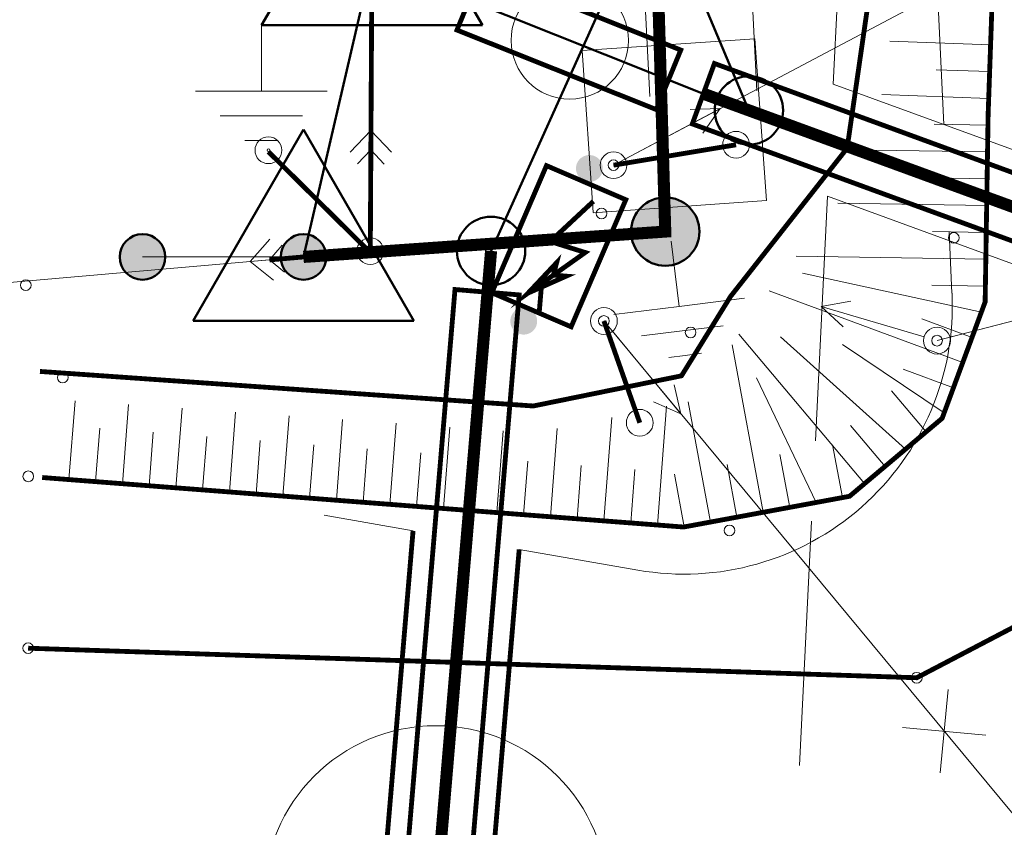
# Model space of a CAD drawing. Header units: millimetres. Extents: x 0 to 1188, y 0 to 841.
# Tile 22 of 76: x 118 to 155, y 637 to 668. Entities that reach past the tile are written whole.
import ezdxf

# ---------------------------------------------------------------- set-up
doc = ezdxf.new("R2010")
doc.units = ezdxf.units.MM
for name, pattern in [('K5LT32789', [0]), ('K5LT32797', [0]), ('K5LT32807', [2, 1, -1]), ('K5LT32809', [0]), ('K5LT32813', [0]), ('K5LT32824', [0]), ('K5LT32825', [0.95, 0.2, -0.75]), ('K5LT32826', [1, 0.5, -0.5]), ('K5LT32827', [0]), ('K5LT_BASIC', [0]), ('K5LT_THIN', [0]), ('K5LT_THIN_INCLUDED_TO_HATCHING', [0])]:
    doc.linetypes.add(name, pattern=pattern)
doc.layers.add('Системный слой', color=7, linetype='Continuous')
doc.styles.add('KDIMTEXTSTYLE', font='GOST_AU.SHX', dxfattribs={"width": 0.96, "oblique": 15, "height": 5})
doc.dimstyles.new('KDIMSTYLE (0.00)', dxfattribs={"dimtxt": 5, "dimasz": 1, "dimexe": 2, "dimexo": 0, "dimgap": 1, "dimtad": 1, "dimlfac": 500, "dimtxsty": 'KDIMTEXTSTYLE', "dimsah": 1, "dimcen": 0, "dimdle": 1, "dimadec": 0, "dimazin": 0, "dimtfac": 0.667, "dimtmove": 0, "dimatfit": 3, "dimfxl": 1, "dimtvp": 1, "dimtolj": 1, "dimtzin": 0, "dimarcsym": 0})

# ---------------------------------------------------------------- blocks, each defined once
blk = doc.blocks.new('KDIMARROW_03')
at = {"layer": 'Системный слой', "color": 0, "linetype": 'K5LT_THIN', "lineweight": 18}
for p, q in [((-1.061, -1.061), (1.061, 1.061)), ((0, 0), (-1, 0)), ((0, 0), (2, 0))]:
    blk.add_line(p, q, dxfattribs=at)
blk = doc.blocks.new('U15')
at = {"layer": 'Системный слой', "color": 7, "linetype": 'K5LT32813', "lineweight": 18}
blk.add_line((140.127, 662.105), (154.104, 669.514), dxfattribs=at)
blk = doc.blocks.new('U18')
at = {"layer": 'Системный слой', "color": 7, "linetype": 'K5LT32813', "lineweight": 18}
for p, q in [((165.138, 625.698), (139.769, 656.296)), ((152.308, 639.446), (152.598, 642.549)), ((154.005, 640.852), (150.902, 641.142))]:
    blk.add_line(p, q, dxfattribs=at)
blk = doc.blocks.new('U19')
at = {"layer": 'Системный слой', "color": 7, "linetype": 'K5LT32813', "lineweight": 18}
blk.add_line((152.185, 655.563), (168.013, 659.686), dxfattribs=at)
blk = doc.blocks.new('U32')
at = {"layer": 'Системный слой', "color": 11, "linetype": 'K5LT32824', "lineweight": 18, "true_color": 0xff8040}
for p, q in [((147.658, 651.829), (148.106, 660.946)), ((147.061, 639.716), (147.51, 648.833)), ((146.465, 627.602), (146.914, 636.719)), ((145.038, 626.419), (145.087, 627.418)), ((147.036, 626.32), (145.038, 626.419)), ((145.868, 615.489), (146.317, 624.606))]:
    blk.add_line(p, q, dxfattribs=at)
blk = doc.blocks.new('U39')
at = {"layer": 'Системный слой', "color": 1, "linetype": 'K5LT32809', "lineweight": 18, "true_color": 0xff0000}
for p, q in [((152.444, 663.618), (151.916, 674.676)), ((132.172, 668.838), (131.939, 673.723)), ((152.743, 657.332), (152.634, 659.62)), ((129.341, 649.049), (132.656, 648.469)), ((136.612, 647.778), (141.033, 647.005))]:
    blk.add_line(p, q, dxfattribs=at)
blk.add_arc((142.755, 656.856), 10, 260.0861, 2.7315, dxfattribs=at)
blk = doc.blocks.new('U95')
at = {"layer": 'Системный слой'}
h = blk.add_hatch(color=7, dxfattribs=at)
h.paths.add_polyline_path([(142.056, 659.63), (141.536, 660.794), (141.478, 660.766), (141.422, 660.736), (141.367, 660.703), (141.314, 660.667), (141.263, 660.628), (141.214, 660.587), (141.167, 660.544), (141.123, 660.498), (141.08, 660.45), (141.04, 660.401), (141.003, 660.349), (140.968, 660.295), (140.936, 660.24), (140.907, 660.183), (140.881, 660.125), (140.858, 660.065), (140.837, 660.005), (140.82, 659.943), (140.806, 659.881), (140.795, 659.818), (140.787, 659.755), (140.782, 659.691), (140.781, 659.627), (140.783, 659.563), (140.788, 659.5), (140.796, 659.436), (140.807, 659.373), (140.821, 659.311), (140.839, 659.25), (140.859, 659.189), (140.883, 659.13), (140.909, 659.072), (140.939, 659.015), (140.971, 658.96), (141.006, 658.906), (141.043, 658.855), (141.083, 658.805), (141.126, 658.757), (141.171, 658.712), (141.218, 658.669), (141.267, 658.628), (141.318, 658.59), (141.371, 658.554), (141.426, 658.521), (141.482, 658.491), (141.54, 658.464), (141.599, 658.439), (141.659, 658.418), (141.72, 658.4), (141.782, 658.384), (141.845, 658.372), (141.908, 658.363), (141.972, 658.357), (142.036, 658.355), (142.099, 658.355), (142.163, 658.359), (142.227, 658.366), (142.29, 658.376), (142.352, 658.389), (142.414, 658.406), (142.475, 658.425), (142.535, 658.448), (142.572, 658.464)])
h.paths.add_polyline_path([(142.748, 660.7), (142.694, 660.734), (142.637, 660.764), (142.58, 660.792), (142.521, 660.817), (142.461, 660.838), (142.4, 660.857), (142.338, 660.873), (142.275, 660.885), (142.212, 660.895), (142.149, 660.901), (142.085, 660.904), (142.021, 660.904), (141.957, 660.901), (141.894, 660.894), (141.831, 660.884), (141.768, 660.872), (141.706, 660.856), (141.645, 660.837), (141.585, 660.815), (141.536, 660.794), (142.056, 659.63), (142.572, 658.464), (142.63, 658.491), (142.686, 658.521), (142.741, 658.554), (142.794, 658.59), (142.845, 658.628), (142.894, 658.669), (142.941, 658.712), (142.986, 658.757), (143.028, 658.805), (143.068, 658.855), (143.106, 658.906), (143.141, 658.96), (143.173, 659.015), (143.202, 659.072), (143.229, 659.13), (143.252, 659.189), (143.273, 659.25), (143.291, 659.311), (143.305, 659.373), (143.316, 659.436), (143.324, 659.5), (143.329, 659.563), (143.331, 659.627), (143.329, 659.691), (143.325, 659.755), (143.317, 659.818), (143.306, 659.881), (143.292, 659.943), (143.274, 660.005), (143.254, 660.065), (143.231, 660.125), (143.204, 660.183), (143.175, 660.24), (143.143, 660.295), (143.109, 660.349), (143.071, 660.401), (143.031, 660.45), (142.989, 660.498), (142.944, 660.544), (142.898, 660.587), (142.849, 660.628), (142.797, 660.667)])
at = {"layer": 'Системный слой', "color": 7, "linetype": 'K5LT_BASIC', "lineweight": 50}
blk.add_circle((142.056, 659.63), 1.275, dxfattribs=at)
blk = doc.blocks.new('U158')
at = {"layer": 'Системный слой', "color": 7, "linetype": 'K5LT_THIN', "lineweight": 18}
for p, q in [((142.271, 659.274), (142.574, 656.84)), ((142.574, 656.84), (145.009, 657.143)), ((142.574, 656.84), (140.14, 656.536)), ((142.688, 655.927), (141.166, 655.737)), ((142.688, 655.927), (144.21, 656.117)), ((142.802, 655.014), (143.41, 655.09)), ((142.802, 655.014), (142.193, 654.938))]:
    blk.add_line(p, q, dxfattribs=at)
blk = doc.blocks.new('U196')
at = {"layer": 'Системный слой', "color": 7, "linetype": 'K5LT32797', "lineweight": 18}
blk.add_circle((140.127, 662.105), 0.5, dxfattribs=at)
blk = doc.blocks.new('U197')
at = {"layer": 'Системный слой', "color": 7, "linetype": 'K5LT32797', "lineweight": 18}
for p, q in [((140.569, 662.339), (144.103, 664.213)), ((144.103, 664.213), (142.986, 664.186)), ((144.103, 664.213), (143.454, 663.303))]:
    blk.add_line(p, q, dxfattribs=at)
blk = doc.blocks.new('U198')
at = {"layer": 'Системный слой', "color": 7, "linetype": 'K5LT32797', "lineweight": 18}
blk.add_circle((144.696, 662.866), 0.5, dxfattribs=at)
blk = doc.blocks.new('U199')
at = {"layer": 'Системный слой', "color": 7, "linetype": 'K5LT32797', "lineweight": 18}
blk.add_circle((152.185, 655.563), 0.5, dxfattribs=at)
blk = doc.blocks.new('U200')
at = {"layer": 'Системный слой', "color": 7, "linetype": 'K5LT32797', "lineweight": 18}
for p, q in [((156.54, 656.697), (155.446, 656.929)), ((152.669, 655.689), (156.54, 656.697)), ((156.54, 656.697), (155.698, 655.961))]:
    blk.add_line(p, q, dxfattribs=at)
blk = doc.blocks.new('U201')
at = {"layer": 'Системный слой', "color": 7, "linetype": 'K5LT32797', "lineweight": 18}
for p, q in [((147.87, 656.839), (148.971, 657.034)), ((151.706, 655.704), (147.87, 656.839)), ((147.87, 656.839), (148.687, 656.075))]:
    blk.add_line(p, q, dxfattribs=at)
blk = doc.blocks.new('U205')
at = {"layer": 'Системный слой', "color": 7, "linetype": 'K5LT32797', "lineweight": 18}
blk.add_circle((139.769, 656.296), 0.5, dxfattribs=at)
blk = doc.blocks.new('U206')
at = {"layer": 'Системный слой', "color": 7, "linetype": 'K5LT32797', "lineweight": 18}
for p, q in [((140.088, 655.911), (142.641, 652.832)), ((142.641, 652.832), (142.388, 653.921)), ((142.641, 652.832), (141.618, 653.283))]:
    blk.add_line(p, q, dxfattribs=at)
blk = doc.blocks.new('U207')
at = {"layer": 'Системный слой', "color": 7, "linetype": 'K5LT32797', "lineweight": 18}
blk.add_circle((141.106, 652.5), 0.5, dxfattribs=at)
blk = doc.blocks.new('U267')
at = {"layer": 'Системный слой', "color": 7, "linetype": 'K5LT32797', "lineweight": 18}
for radius in [0.5, 0.05]:
    blk.add_circle((131.062, 658.899), radius, dxfattribs=at)
blk = doc.blocks.new('U268')
at = {"layer": 'Системный слой', "color": 7, "linetype": 'K5LT32797', "lineweight": 18}
for p, q in [((126.579, 658.511), (127.32, 659.348)), ((127.302, 658.573), (127.783, 659.117)), ((130.564, 658.856), (126.579, 658.511)), ((126.579, 658.511), (127.453, 657.813)), ((127.302, 658.573), (127.869, 658.121))]:
    blk.add_line(p, q, dxfattribs=at)
blk = doc.blocks.new('U269')
at = {"layer": 'Системный слой', "color": 7, "linetype": 'K5LT32797', "lineweight": 18}
for p, q in [((131.087, 663.399), (130.312, 662.593)), ((131.065, 659.399), (131.087, 663.399)), ((131.087, 663.399), (131.853, 662.585)), ((131.083, 662.674), (130.58, 662.151)), ((131.083, 662.674), (131.58, 662.145))]:
    blk.add_line(p, q, dxfattribs=at)
blk = doc.blocks.new('U270')
at = {"layer": 'Системный слой', "color": 7, "linetype": 'K5LT32797', "lineweight": 18}
for radius in [0.5, 0.05]:
    blk.add_circle((127.266, 662.663), radius, dxfattribs=at)
blk = doc.blocks.new('U553')
at = {"layer": 'Системный слой', "color": 1, "linetype": 'K5LT32809', "lineweight": 18, "true_color": 0xff0000}
for p, q in [((145.406, 666.194), (145.444, 666.18)), ((148.312, 665.13), (178.722, 654.002)), ((148.106, 660.946), (177.653, 650.134))]:
    blk.add_line(p, q, dxfattribs=at)
blk = doc.blocks.new('U555')
at = {"layer": 'Системный слой', "color": 1, "linetype": 'K5LT32809', "lineweight": 18, "true_color": 0xff0000}
for p, q in [((141.198, 670.159), (141.479, 664.668)), ((145.192, 670.364), (145.474, 664.873))]:
    blk.add_line(p, q, dxfattribs=at)
blk = doc.blocks.new('U556')
at = {"layer": 'Системный слой', "color": 11, "linetype": 'K5LT32824', "lineweight": 18, "true_color": 0xff8040}
blk.add_line((148.312, 665.13), (148.793, 674.883), dxfattribs=at)
blk = doc.blocks.new('U1280')
at = {"layer": 'Системный слой', "color": 7, "linetype": 'K5LT_BASIC', "lineweight": 50}
for p, q in [((131.122, 674.456), (127.005, 667.324)), ((135.24, 667.324), (131.122, 674.456)), ((127.005, 667.324), (135.24, 667.324))]:
    blk.add_line(p, q, dxfattribs=at)
blk = doc.blocks.new('U1284')
at = {"layer": 'Системный слой'}
h = blk.add_hatch(color=7, dxfattribs=at)
h.paths.add_polyline_path([(125.124, 669.569), (125.881, 669.183), (125.903, 669.23), (125.923, 669.279), (125.939, 669.328), (125.952, 669.379), (125.962, 669.43), (125.969, 669.482), (125.973, 669.534), (125.974, 669.586), (125.971, 669.638), (125.965, 669.69), (125.956, 669.741), (125.944, 669.792), (125.929, 669.842), (125.911, 669.891), (125.889, 669.938), (125.865, 669.984), (125.838, 670.029), (125.809, 670.072), (125.777, 670.113), (125.742, 670.152), (125.705, 670.189), (125.666, 670.223), (125.625, 670.256), (125.582, 670.285), (125.537, 670.312), (125.491, 670.336), (125.443, 670.357), (125.394, 670.375), (125.344, 670.39), (125.294, 670.402), (125.242, 670.411), (125.19, 670.416), (125.138, 670.419), (125.086, 670.418), (125.034, 670.414), (124.982, 670.407), (124.931, 670.397), (124.881, 670.384), (124.831, 670.367), (124.783, 670.348), (124.736, 670.325), (124.69, 670.3), (124.646, 670.272), (124.604, 670.242), (124.564, 670.208), (124.526, 670.173), (124.49, 670.135), (124.456, 670.095), (124.425, 670.053), (124.397, 670.009), (124.371, 669.964), (124.368, 669.958)])
h.paths.add_polyline_path([(125.213, 668.724), (125.265, 668.731), (125.316, 668.741), (125.366, 668.754), (125.416, 668.771), (125.464, 668.79), (125.511, 668.813), (125.557, 668.838), (125.601, 668.866), (125.643, 668.896), (125.684, 668.929), (125.722, 668.965), (125.758, 669.003), (125.791, 669.043), (125.822, 669.085), (125.851, 669.128), (125.876, 669.174), (125.881, 669.183), (125.124, 669.569), (124.368, 669.958), (124.345, 669.91), (124.326, 669.862), (124.309, 669.813), (124.296, 669.762), (124.286, 669.711), (124.279, 669.659), (124.275, 669.607), (124.274, 669.555), (124.276, 669.503), (124.282, 669.451), (124.291, 669.4), (124.303, 669.349), (124.318, 669.299), (124.336, 669.25), (124.357, 669.203), (124.381, 669.156), (124.407, 669.112), (124.437, 669.068), (124.469, 669.027), (124.503, 668.988), (124.54, 668.951), (124.579, 668.917), (124.62, 668.884), (124.663, 668.855), (124.708, 668.828), (124.754, 668.804), (124.802, 668.782), (124.85, 668.764), (124.9, 668.749), (124.951, 668.737), (125.002, 668.728), (125.054, 668.722), (125.106, 668.719), (125.158, 668.72), (125.21, 668.723)])
at = {"layer": 'Системный слой', "color": 7, "linetype": 'K5LT_THIN', "lineweight": 18}
blk.add_line((131.122, 669.701), (125.124, 669.569), dxfattribs=at)
at = {"layer": 'Системный слой', "color": 7, "linetype": 'K5LT_BASIC', "lineweight": 50}
blk.add_circle((125.124, 669.569), 0.85, dxfattribs=at)
blk = doc.blocks.new('U1283')
at = {"layer": 'Системный слой'}
blk.add_blockref('U1284', (0, 0), dxfattribs=at)
blk = doc.blocks.new('U1282')
at = {"layer": 'Системный слой'}
blk.add_blockref('U1283', (0, 0), dxfattribs=at)
blk = doc.blocks.new('U1281')
at = {"layer": 'Системный слой'}
h = blk.add_hatch(color=7, dxfattribs=at)
h.paths.add_polyline_path([(131.122, 669.701), (131.949, 669.901), (131.935, 669.951), (131.918, 670), (131.898, 670.048), (131.875, 670.095), (131.85, 670.141), (131.821, 670.185), (131.79, 670.227), (131.757, 670.267), (131.721, 670.304), (131.683, 670.34), (131.643, 670.373), (131.601, 670.404), (131.557, 670.432), (131.511, 670.457), (131.464, 670.48), (131.416, 670.499), (131.366, 670.515), (131.316, 670.529), (131.265, 670.539), (131.213, 670.546), (131.161, 670.55), (131.109, 670.551), (131.057, 670.549), (131.005, 670.543), (130.953, 670.534), (130.903, 670.522), (130.853, 670.507), (130.804, 670.489), (130.756, 670.468), (130.71, 670.444), (130.665, 670.418), (130.622, 670.388), (130.581, 670.356), (130.541, 670.322), (130.505, 670.285), (130.47, 670.246), (130.438, 670.205), (130.408, 670.162), (130.381, 670.117), (130.357, 670.071), (130.336, 670.024), (130.318, 669.975), (130.302, 669.925), (130.29, 669.874), (130.281, 669.823), (130.275, 669.771), (130.272, 669.719), (130.273, 669.667), (130.277, 669.615), (130.284, 669.563), (130.294, 669.512), (130.295, 669.505)])
h.paths.add_polyline_path([(131.74, 669.117), (131.775, 669.156), (131.807, 669.197), (131.836, 669.24), (131.863, 669.285), (131.887, 669.331), (131.909, 669.379), (131.927, 669.427), (131.942, 669.477), (131.954, 669.528), (131.964, 669.579), (131.969, 669.631), (131.972, 669.683), (131.972, 669.735), (131.968, 669.787), (131.961, 669.839), (131.951, 669.89), (131.949, 669.901), (131.122, 669.701), (130.295, 669.505), (130.309, 669.454), (130.326, 669.405), (130.345, 669.357), (130.368, 669.31), (130.393, 669.264), (130.421, 669.22), (130.452, 669.178), (130.486, 669.138), (130.521, 669.1), (130.559, 669.064), (130.599, 669.031), (130.641, 669), (130.685, 668.972), (130.731, 668.947), (130.778, 668.924), (130.826, 668.904), (130.876, 668.888), (130.926, 668.874), (130.977, 668.864), (131.029, 668.856), (131.081, 668.852), (131.133, 668.851), (131.185, 668.853), (131.237, 668.859), (131.288, 668.868), (131.339, 668.879), (131.389, 668.894), (131.438, 668.912), (131.486, 668.933), (131.532, 668.957), (131.577, 668.983), (131.62, 669.012), (131.662, 669.044), (131.701, 669.078), (131.738, 669.115)])
at = {"layer": 'Системный слой', "color": 7, "linetype": 'K5LT_BASIC', "lineweight": 50}
blk.add_circle((131.122, 669.701), 0.85, dxfattribs=at)
at = {"layer": 'Системный слой'}
blk.add_blockref('U1282', (0, 0), dxfattribs=at)
blk = doc.blocks.new('U1279')
at = {"layer": 'Системный слой'}
for name in ['U1280', 'U1281']:
    blk.add_blockref(name, (0, 0), dxfattribs=at)
blk = doc.blocks.new('U1294')
at = {"layer": 'Системный слой', "color": 7, "linetype": 'K5LT_THIN', "lineweight": 18}
for p, q in [((127.005, 667.324), (127.005, 664.87)), ((127.005, 664.87), (124.551, 664.87)), ((127.005, 664.87), (129.458, 664.87)), ((127.005, 663.95), (125.471, 663.95)), ((127.005, 663.95), (128.538, 663.95)), ((127.005, 663.03), (126.391, 663.03)), ((127.005, 663.03), (127.618, 663.03))]:
    blk.add_line(p, q, dxfattribs=at)
blk = doc.blocks.new('U1301')
at = {"layer": 'Системный слой', "color": 7, "linetype": 'K5LT_BASIC', "lineweight": 50}
for p, q in [((128.572, 663.438), (124.454, 656.306)), ((132.689, 656.306), (128.572, 663.438)), ((124.454, 656.306), (132.689, 656.306))]:
    blk.add_line(p, q, dxfattribs=at)
blk = doc.blocks.new('U1305')
at = {"layer": 'Системный слой'}
h = blk.add_hatch(color=7, dxfattribs=at)
h.paths.add_polyline_path([(122.572, 658.684), (123.32, 658.281), (123.344, 658.328), (123.364, 658.376), (123.381, 658.425), (123.396, 658.475), (123.407, 658.526), (123.415, 658.578), (123.42, 658.629), (123.422, 658.682), (123.42, 658.734), (123.416, 658.786), (123.408, 658.837), (123.397, 658.888), (123.383, 658.938), (123.365, 658.988), (123.345, 659.036), (123.322, 659.083), (123.296, 659.128), (123.268, 659.171), (123.237, 659.213), (123.203, 659.253), (123.167, 659.291), (123.128, 659.326), (123.088, 659.359), (123.046, 659.389), (123.001, 659.417), (122.956, 659.442), (122.908, 659.464), (122.86, 659.483), (122.81, 659.499), (122.76, 659.512), (122.709, 659.522), (122.657, 659.529), (122.605, 659.533), (122.553, 659.533), (122.501, 659.531), (122.449, 659.525), (122.398, 659.515), (122.347, 659.503), (122.297, 659.488), (122.248, 659.47), (122.201, 659.448), (122.154, 659.424), (122.11, 659.397), (122.067, 659.367), (122.026, 659.335), (121.987, 659.3), (121.95, 659.263), (121.916, 659.224), (121.884, 659.183), (121.855, 659.14), (121.828, 659.095), (121.824, 659.089)])
h.paths.add_polyline_path([(122.643, 657.836), (122.694, 657.842), (122.746, 657.852), (122.796, 657.864), (122.846, 657.879), (122.895, 657.897), (122.943, 657.919), (122.989, 657.943), (123.033, 657.97), (123.076, 658), (123.117, 658.032), (123.156, 658.066), (123.193, 658.104), (123.227, 658.143), (123.259, 658.184), (123.289, 658.227), (123.315, 658.272), (123.32, 658.281), (122.572, 658.684), (121.824, 659.089), (121.801, 659.042), (121.78, 658.994), (121.763, 658.945), (121.748, 658.895), (121.737, 658.844), (121.729, 658.793), (121.724, 658.741), (121.722, 658.689), (121.723, 658.636), (121.727, 658.584), (121.735, 658.533), (121.746, 658.482), (121.76, 658.432), (121.777, 658.382), (121.797, 658.334), (121.82, 658.287), (121.845, 658.242), (121.874, 658.198), (121.905, 658.156), (121.939, 658.116), (121.974, 658.079), (122.013, 658.043), (122.053, 658.01), (122.095, 657.98), (122.139, 657.952), (122.185, 657.927), (122.232, 657.904), (122.281, 657.885), (122.33, 657.869), (122.381, 657.855), (122.432, 657.845), (122.483, 657.838), (122.535, 657.834), (122.588, 657.834), (122.64, 657.836)])
at = {"layer": 'Системный слой', "color": 7, "linetype": 'K5LT_THIN', "lineweight": 18}
blk.add_line((128.572, 658.684), (122.572, 658.684), dxfattribs=at)
at = {"layer": 'Системный слой', "color": 7, "linetype": 'K5LT_BASIC', "lineweight": 50}
blk.add_circle((122.572, 658.684), 0.85, dxfattribs=at)
blk = doc.blocks.new('U1304')
at = {"layer": 'Системный слой'}
blk.add_blockref('U1305', (0, 0), dxfattribs=at)
blk = doc.blocks.new('U1303')
at = {"layer": 'Системный слой'}
blk.add_blockref('U1304', (0, 0), dxfattribs=at)
blk = doc.blocks.new('U1302')
at = {"layer": 'Системный слой'}
h = blk.add_hatch(color=7, dxfattribs=at)
h.paths.add_polyline_path([(128.572, 658.684), (129.402, 658.865), (129.389, 658.915), (129.374, 658.965), (129.355, 659.014), (129.333, 659.061), (129.309, 659.107), (129.281, 659.151), (129.251, 659.194), (129.219, 659.235), (129.184, 659.273), (129.146, 659.31), (129.107, 659.344), (129.065, 659.375), (129.022, 659.404), (128.977, 659.431), (128.93, 659.454), (128.882, 659.475), (128.833, 659.492), (128.783, 659.507), (128.732, 659.518), (128.681, 659.526), (128.629, 659.532), (128.577, 659.534), (128.525, 659.532), (128.473, 659.528), (128.421, 659.52), (128.37, 659.509), (128.32, 659.495), (128.271, 659.478), (128.222, 659.458), (128.176, 659.436), (128.13, 659.41), (128.086, 659.381), (128.045, 659.35), (128.005, 659.317), (127.967, 659.281), (127.931, 659.243), (127.898, 659.202), (127.868, 659.16), (127.84, 659.116), (127.815, 659.07), (127.792, 659.023), (127.773, 658.975), (127.757, 658.925), (127.743, 658.875), (127.733, 658.824), (127.726, 658.772), (127.722, 658.72), (127.722, 658.668), (127.724, 658.616), (127.73, 658.564), (127.739, 658.513), (127.741, 658.505)])
h.paths.add_polyline_path([(129.176, 658.086), (129.212, 658.124), (129.245, 658.165), (129.275, 658.207), (129.303, 658.251), (129.329, 658.297), (129.351, 658.344), (129.37, 658.392), (129.387, 658.442), (129.4, 658.492), (129.41, 658.543), (129.417, 658.595), (129.421, 658.647), (129.422, 658.699), (129.419, 658.751), (129.413, 658.803), (129.404, 658.854), (129.402, 658.865), (128.572, 658.684), (127.741, 658.505), (127.753, 658.455), (127.769, 658.405), (127.787, 658.356), (127.809, 658.309), (127.833, 658.263), (127.86, 658.218), (127.89, 658.175), (127.923, 658.135), (127.958, 658.096), (127.995, 658.059), (128.034, 658.025), (128.076, 657.993), (128.119, 657.964), (128.164, 657.938), (128.21, 657.914), (128.258, 657.893), (128.307, 657.876), (128.357, 657.861), (128.408, 657.849), (128.459, 657.841), (128.511, 657.836), (128.563, 657.834), (128.616, 657.835), (128.668, 657.839), (128.719, 657.846), (128.77, 657.857), (128.821, 657.871), (128.87, 657.888), (128.918, 657.907), (128.965, 657.93), (129.011, 657.956), (129.054, 657.984), (129.096, 658.015), (129.136, 658.048), (129.174, 658.084)])
at = {"layer": 'Системный слой', "color": 7, "linetype": 'K5LT_BASIC', "lineweight": 50}
blk.add_circle((128.572, 658.684), 0.85, dxfattribs=at)
at = {"layer": 'Системный слой'}
blk.add_blockref('U1303', (0, 0), dxfattribs=at)
blk = doc.blocks.new('U1300')
at = {"layer": 'Системный слой'}
for name in ['U1301', 'U1302']:
    blk.add_blockref(name, (0, 0), dxfattribs=at)

msp = doc.modelspace()

# ---------------------------------------------------------------- hatches: boundary and pattern name
at = {"layer": 'Системный слой'}
h = msp.add_hatch(color=7, dxfattribs=at)
h.paths.add_polyline_path([(137.24064, 656.092078), (137.223382, 656.055981), (137.203294, 656.021378), (137.180507, 655.98849), (137.155165, 655.957528), (137.127431, 655.928688), (137.097482, 655.902157), (137.065509, 655.878102), (137.031717, 655.856679), (136.996321, 655.838023), (136.959549, 655.822255), (136.921634, 655.809474), (136.882819, 655.799763), (136.843353, 655.793184), (136.803487, 655.789778), (136.763477, 655.789568), (136.723578, 655.792554), (136.684044, 655.798718), (136.64513, 655.808021), (136.607083, 655.820402), (136.570146, 655.835783), (136.534557, 655.854066), (136.500541, 655.875133), (136.468317, 655.89885), (136.438091, 655.925065), (136.410055, 655.953611), (136.384389, 655.984305), (136.361257, 656.016952), (136.340807, 656.051342), (136.32317, 656.087255), (136.308458, 656.124463), (136.296765, 656.162728), (136.288166, 656.201804), (136.282715, 656.241442), (136.280449, 656.281388), (136.281381, 656.321388), (136.285505, 656.361186), (136.292796, 656.400527), (136.303205, 656.43916), (136.316668, 656.476839), (136.321066, 656.487401), (136.338325, 656.523498), (136.358413, 656.558101), (136.3812, 656.590989), (136.406542, 656.621952), (136.434276, 656.650791), (136.464225, 656.677323), (136.496198, 656.701377), (136.52999, 656.722801), (136.565385, 656.741456), (136.602158, 656.757225), (136.640073, 656.770005), (136.678887, 656.779716), (136.718354, 656.786296), (136.758219, 656.789702), (136.79823, 656.789912), (136.838129, 656.786926), (136.877663, 656.780761), (136.916577, 656.771459), (136.954624, 656.759078), (136.991561, 656.743697), (137.02715, 656.725414), (137.061166, 656.704347), (137.09339, 656.68063), (137.123616, 656.654415), (137.151652, 656.625869), (137.177318, 656.595174), (137.200449, 656.562528), (137.2209, 656.528138), (137.238537, 656.492224), (137.253249, 656.455016), (137.264942, 656.416752), (137.273541, 656.377676), (137.278991, 656.338038), (137.281258, 656.298091), (137.280326, 656.258091), (137.276201, 656.218293), (137.268911, 656.178952), (137.258501, 656.140319), (137.245039, 656.102641)])
h.paths.add_polyline_path([(139.687645, 661.785339), (139.670393, 661.74926), (139.650313, 661.714674), (139.627534, 661.681804), (139.6022, 661.650859), (139.574474, 661.622038), (139.544534, 661.595526), (139.51257, 661.571491), (139.478788, 661.550087), (139.443403, 661.531451), (139.406642, 661.515704), (139.36874, 661.502944), (139.32994, 661.493255), (139.290489, 661.486697), (139.25064, 661.483313), (139.210649, 661.483125), (139.17077, 661.486133), (139.13126, 661.492319), (139.09237, 661.501643), (139.054349, 661.514045), (139.017442, 661.529446), (138.981883, 661.547748), (138.947901, 661.568833), (138.915712, 661.592566), (138.885524, 661.618795), (138.857528, 661.647354), (138.831904, 661.678059), (138.808816, 661.710713), (138.788411, 661.745108), (138.770821, 661.781024), (138.756157, 661.81823), (138.744514, 661.85649), (138.735965, 661.895557), (138.730567, 661.935183), (138.728352, 661.975114), (138.729336, 662.015094), (138.733512, 662.054867), (138.740853, 662.09418), (138.751313, 662.13278), (138.764824, 662.17042), (138.768941, 662.180288), (138.786193, 662.216367), (138.806273, 662.250953), (138.829052, 662.283823), (138.854386, 662.314768), (138.882112, 662.343588), (138.912052, 662.370101), (138.944016, 662.394136), (138.977798, 662.41554), (139.013183, 662.434176), (139.049944, 662.449923), (139.087846, 662.462683), (139.126646, 662.472372), (139.166097, 662.47893), (139.205945, 662.482314), (139.245937, 662.482502), (139.285816, 662.479494), (139.325326, 662.473308), (139.364216, 662.463984), (139.402237, 662.451582), (139.439144, 662.436181), (139.474703, 662.417879), (139.508685, 662.396794), (139.540874, 662.373061), (139.571062, 662.346832), (139.599058, 662.318273), (139.624682, 662.287568), (139.64777, 662.254914), (139.668175, 662.220519), (139.685765, 662.184603), (139.700429, 662.147397), (139.712072, 662.109137), (139.72062, 662.07007), (139.726019, 662.030444), (139.728234, 661.990513), (139.72725, 661.950533), (139.723074, 661.91076), (139.715733, 661.871447), (139.705273, 661.832847), (139.691762, 661.795207)])

# ---------------------------------------------------------------- linework, layer by layer
at = {"layer": 'Системный слой', "color": 7, "linetype": 'K5LT_BASIC', "lineweight": 50}
for p, q in [((135.563717, 658.909958), (141.673054, 672.492994)), ((141.673054, 672.492994), (145.17408, 664.149042)), ((128.571689, 658.683531), (131.122309, 669.701162)), ((143.476244, 664.770369), (131.122309, 669.701162))]:
    msp.add_line(p, q, dxfattribs=at)
at = {"layer": 'Системный слой', "color": 5, "linetype": 'K5LT32827', "lineweight": 18, "true_color": 0x0000ff}
for p, q in [((138.963203, 666.376274), (145.398277, 666.815609)), ((145.398277, 666.815609), (145.827829, 660.78241)), ((139.372908, 660.340601), (138.963203, 666.376274)), ((145.827829, 660.78241), (139.374108, 660.322919))]:
    msp.add_line(p, q, dxfattribs=at)
at = {"layer": 'Системный слой', "color": 7, "linetype": 'K5LT32797', "lineweight": 18}
for p, q in [((154.181587, 666.595559), (150.421821, 666.728348)), ((154.14629, 665.596182), (152.147537, 665.666775)), ((154.110994, 664.596805), (150.133925, 664.737269)), ((154.083302, 663.597233), (152.083555, 663.629025)), ((154.067406, 662.59736), (149.834241, 662.664657)), ((154.051511, 661.597486), (152.051764, 661.629277)), ((154.035615, 660.597612), (148.493524, 660.685718)), ((154.01972, 659.597739), (152.019972, 659.62953)), ((154.003824, 658.597865), (146.940829, 658.71015)), ((153.836815, 656.623401), (147.165762, 658.076988)), ((153.1439, 654.747269), (145.922428, 657.41439)), ((153.987929, 657.597992), (151.988181, 657.629783)), ((153.490358, 655.685335), (151.614227, 656.37825)), ((149.483321, 650.229987), (144.793172, 655.799553)), ((151.013145, 651.518257), (146.351712, 655.706199)), ((145.709985, 649.163218), (144.552194, 655.409723)), ((152.450985, 652.871138), (148.66006, 655.413412)), ((152.797443, 653.809204), (150.921311, 654.502119)), ((147.676491, 649.52771), (145.460201, 654.170155)), ((151.778057, 652.162392), (150.489788, 653.692216)), ((119.828835, 650.382328), (120.055787, 653.320361)), ((143.743479, 648.798726), (142.912554, 653.281731)), ((121.822895, 650.228295), (122.050945, 653.180554)), ((123.816954, 650.074261), (124.046104, 653.040747)), ((125.811014, 649.920228), (126.041262, 652.90094)), ((141.763491, 648.68796), (142.105645, 653.117368)), ((127.805073, 649.766194), (128.036421, 652.761132)), ((129.799133, 649.612161), (130.031579, 652.621325)), ((139.769431, 648.841993), (140.06762, 652.702233)), ((120.825865, 650.305312), (120.979898, 652.299371)), ((122.819924, 650.151278), (122.973958, 652.145338)), ((131.793193, 649.458127), (132.026738, 652.481518)), ((133.787252, 649.304094), (134.021896, 652.341711)), ((135.781312, 649.15006), (136.017055, 652.201904)), ((137.775371, 648.996027), (138.029594, 652.287098)), ((150.248233, 650.874122), (148.959964, 652.403946)), ((124.813984, 649.997245), (124.968017, 651.991304)), ((126.808044, 649.843211), (126.962077, 651.837271)), ((128.802103, 649.689178), (128.956137, 651.683237)), ((130.796163, 649.535144), (130.950196, 651.529204)), ((148.659744, 649.709956), (148.295252, 651.676462)), ((132.790222, 649.381111), (132.944256, 651.37517)), ((134.784282, 649.227077), (134.938315, 651.221137)), ((136.778342, 649.073044), (136.932375, 651.067103)), ((146.693238, 649.345464), (146.328746, 651.31197)), ((138.772401, 648.91901), (138.926435, 650.91307)), ((140.766461, 648.764977), (140.920494, 650.759036)), ((144.726732, 648.980972), (144.36224, 650.947478)), ((142.760226, 648.61648), (142.395734, 650.582986))]:
    msp.add_line(p, q, dxfattribs=at)
at = {"layer": 'Системный слой', "color": 7, "linetype": 'K5LT_THIN_INCLUDED_TO_HATCHING', "lineweight": 18}
msp.add_line((99.523038, 656.165579), (127.302079, 658.57348), dxfattribs=at)
at = {"layer": 'Системный слой', "color": 7, "linetype": 'K5LT32807', "const_width": 0.18}
msp.add_lwpolyline([(118.309675, 644.094339), (151.428306, 642.992355), (155.86303, 645.312642), (158.195074, 648.51576), (161.411749, 664.151705), (168.737287, 717.289869), (172.22996, 716.870662), (169.619677, 662.155624), (169.800181, 649.000933), (173.146632, 644.449117), (178.891879, 640.981915), (196.883589, 640.193273), (548.047728, 629.315608), (569.876424, 628.639442)], dxfattribs=at)
at = {"layer": 'Системный слой', "color": 7, "linetype": 'K5LT32789', "const_width": 0.18}
for points in [[(118.831805, 650.459345), (142.739229, 648.612588), (148.923932, 649.758923), (152.374827, 652.664934), (153.978535, 657.00712), (154.089533, 663.989161), (154.308433, 670.187029), (154.177642, 675.526422), (153.409231, 678.020746)], [(138.363787, 657.967338), (136.941312, 657.335914), (138.007069, 658.470063), (137.883985, 658.004806), (136.941312, 657.335914), (139.074012, 658.849212), (137.766525, 659.259965), (139.37631, 660.758304)]]:
    msp.add_lwpolyline(points, dxfattribs=at)
at = {"layer": 'Системный слой', "color": 7, "linetype": 'K5LT32825', "const_width": 0.18}
msp.add_lwpolyline([(118.74953, 654.414346), (137.137225, 653.125862), (142.660195, 654.250862), (144.487662, 657.207159), (148.834408, 662.737734), (150.07121, 671.291438), (152.143669, 676.578794)], dxfattribs=at)
at = {"layer": 'Системный слой', "color": 7, "linetype": 'K5LT_BASIC', "const_width": 0.45}
for points in [[(128.571689, 658.683531), (142.055883, 659.62953), (141.673054, 672.492994)], [(143.476244, 664.770369), (178.340393, 652.011758), (241.902139, 650.243081)], [(135.563717, 658.909958), (131.729269, 613.749548), (130.07638, 579.646835)]]:
    msp.add_lwpolyline(points, dxfattribs=at)
at = {"layer": 'Системный слой', "color": 7, "linetype": 'K5LT_THIN_INCLUDED_TO_HATCHING', "const_width": 0.18}
msp.add_lwpolyline([(127.302079, 658.57348), (131.062349, 658.899422), (131.122309, 669.701162)], dxfattribs=at)
for points in [[(141.722388, 664.178392), (134.292301, 667.143943), (135.203774, 669.364127), (142.63386, 666.398576)], [(143.88864, 665.89728), (178.752788, 653.13867), (177.927997, 650.884847), (143.063848, 663.643457)], [(130.53353, 613.850578), (134.219011, 657.469984), (136.61049, 657.267923), (132.925009, 613.648518)]]:
    msp.add_lwpolyline(points, close=True, dxfattribs=at)
at = {"layer": 'Системный слой', "color": 7, "linetype": 'K5LT32826', "const_width": 0.18}
for points in [[(140.127423, 662.10531), (144.695957, 662.865713)], [(127.26766, 662.603984), (131.043431, 658.86357)], [(139.37631, 660.758304), (137.766525, 659.259965), (139.074012, 658.849212), (136.941312, 657.335914), (138.007069, 658.470063), (137.883985, 658.004806), (138.363787, 657.967338), (136.941312, 657.335914)], [(139.769183, 656.296391), (141.106318, 652.499511)]]:
    msp.add_lwpolyline(points, dxfattribs=at)
msp.add_lwpolyline([(140.584957, 660.817464), (137.62878, 662.088318), (135.591545, 657.349437), (138.547723, 656.078583)], close=True, dxfattribs=at)
at = {"layer": 'Системный слой', "color": 1, "linetype": 'K5LT32809', "true_color": 0xff0000, "const_width": 0.18}
for points in [[(137.466288, 657.894579), (137.356133, 656.590845)], [(136.611517, 647.77796), (133.725188, 613.616902), (132.074035, 579.550012)]]:
    msp.add_lwpolyline(points, dxfattribs=at)
msp.add_lwpolyline([(132.655682, 648.469354), (129.73637, 613.917931, 0.008965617), (129.731614, 613.84637), (128.078725, 579.743657)], format="xyb", dxfattribs=at)
at = {"layer": 'Системный слой', "color": 7, "linetype": 'K5LT_THIN_INCLUDED_TO_HATCHING', "lineweight": 18}
for centre, radius in [((138.498396, 666.757164), 2.187883), ((133.50719, 634.792075), 6.411521)]:
    msp.add_circle(centre, radius, dxfattribs=at)
at = {"layer": 'Системный слой', "color": 7, "linetype": 'K5LT_BASIC', "lineweight": 50}
for centre in [(145.17408, 664.149042), (135.563717, 658.909958)]:
    msp.add_circle(centre, 1.275, dxfattribs=at)
at = {"layer": 'Системный слой', "color": 7, "linetype": 'K5LT32797', "lineweight": 18}
for centre in [(140.127423, 662.10531), (139.681017, 660.302247), (152.811766, 659.397455), (131.062349, 658.899422), (118.220593, 657.631273), (139.769183, 656.296391), (143.000884, 655.86884), (152.185303, 655.562518), (119.598916, 654.189328), (118.31512, 650.50222), (144.449285, 648.485294), (118.309675, 644.094339), (151.428306, 642.992355)]:
    msp.add_circle(centre, 0.2, dxfattribs=at)

# ---------------------------------------------------------------- block references
at = {"layer": 'Системный слой'}
for name in ['U15', 'U556', 'U39', 'U1279', 'U555', 'U19', 'U1294', 'U553', 'U197', 'U1300', 'U270', 'U269', 'U198', 'U196', 'U32', 'U95', 'U268', 'U267', 'U158', 'U201', 'U200', 'U205', 'U18', 'U206', 'U199', 'U207']:
    msp.add_blockref(name, (0, 0), dxfattribs=at)

# ---------------------------------------------------------------- dimensions: what is measured, and where the dimension line sits
at = {"layer": 'Системный слой', "color": 7}
msp.add_angular_dim_2l(base=(190.72266, 647.620339), line1=((178.340393, 652.011758), (147.292756, 663.373708)), line2=((178.340393, 652.011758), (245.882491, 650.132324)), location=(189.913759, 658.229661), dimstyle='KDIMSTYLE (0.00)', override={"dimpost": '\\H2.0;\\W0.965;\\Q0;<>', "dimblk1": 'KDIMARROW_03', "dimblk2": 'KDIMARROW_03', "dimclrt": 7, "dimtolj": 1}, dxfattribs=at).render()

doc.saveas('drawing.dxf')
